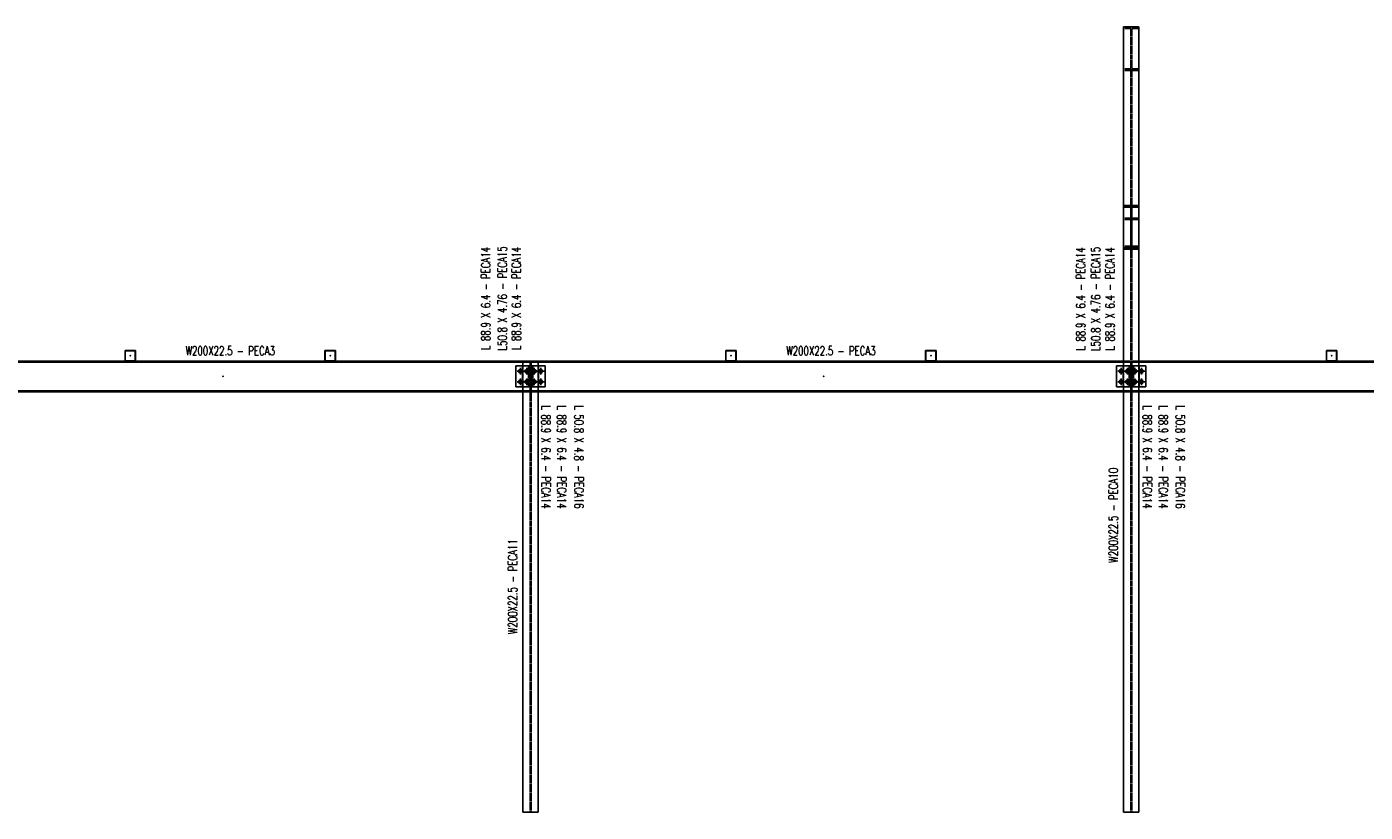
# Model space of a CAD drawing. Header units: feet. Extents: x 8647 to 79957, y -13328 to 10492.
# Tile 5 of 27: x 35435 to 44348, y 5259 to 10492. Entities that reach past the tile are written whole.
import ezdxf
from ezdxf.enums import TextEntityAlignment as Align

# ---------------------------------------------------------------- set-up
doc = ezdxf.new("R2010")
doc.units = ezdxf.units.FT
doc.header["$LTSCALE"] = 20
doc.header["$MEASUREMENT"] = 0
doc.linetypes.add('HIDDEN', pattern=[0.375, 0.25, -0.125])
doc.layers.get('0').update_dxf_attribs({"linetype": 'CONTINUOUS'})
for name, color, linetype in [('FORIR', 4, 'CONTINUOUS'), ('G', 3, 'CONTINUOUS'), ('TR', 6, 'HIDDEN'), ('TXT1', 7, 'CONTINUOUS')]:
    doc.layers.add(name, color=color, linetype=linetype)
doc.styles.add('1', font='romans', dxfattribs={"width": 0.7, "height": 30})

# ---------------------------------------------------------------- blocks, each defined once
blk = doc.blocks.new('M16')
for p, q in [((-22.2, 0), (22.2, 0)), ((0, -22.2), (0, 22.2))]:
    blk.add_line(p, q)
at = {"color": 4, "const_width": 12.3}
blk.add_lwpolyline([(0, -6.1, 1), (0, 6.1, 1)], format="xyb", dxfattribs=at)
blk.add_circle((0, 0), 12.3)
at = {"flags": 1}
blk.add_attdef('TOLE', (16.7, -8.3), '', height=5.26, dxfattribs=at)
blk = doc.blocks.new('MS')
at = {"color": 6}
for p, q in [((-4.7, 22.8), (4.7, 32.1)), ((-4.7, 32.1), (4.7, 22.8)), ((-4.7, -22.8), (4.7, -32.1)), ((-4.7, -32.1), (4.7, -22.8))]:
    blk.add_line(p, q, dxfattribs=at)
at = {"color": 3}
blk.add_line((0, -32.1), (0, 32.1), dxfattribs=at)
at = {"flags": 1}
for tag, p, height in [('DIAM', (0, 0), 8.01), ('AVAN', (1.3, -18.2), 5.26), ('TOLE', (1.3, -9.7), 5.26), ('DIET', (1.3, -24.6), 5.26)]:
    blk.add_attdef(tag, p, '', height=height, dxfattribs=at)
blk = doc.blocks.new('3D_INFOM')
blk.add_point((0, 0))
at = {"layer": 'FORIR', "flags": 1}
for tag, p in [('MARK', (7.55, -4.31)), ('NUM_DIS', (7.55, -11.68)), ('NOT_PEZ', (45.73, -11.68)), ('QTA_PEZ', (7.55, -18.55)), ('TIP_PEZ', (45.73, -18.55)), ('TRA_PEZ', (7.55, -26.33)), ('COS_PEZ', (45.73, -26.33)), ('DES_PEZ', (7.55, -33.75))]:
    blk.add_attdef(tag, p, '', height=5, dxfattribs=at)
blk = doc.blocks.new('3D_INFOB')
blk.add_point((0, 0))
at = {"layer": 'FORIR', "flags": 1}
for tag, p in [('BOLT', (7.6, -4.3)), ('SPEC', (7.6, -19.3)), ('CLASS', (7.6, -12)), ('IDF_PEZ', (7.6, -27.1))]:
    blk.add_attdef(tag, p, '', height=5.26, dxfattribs=at)

msp = doc.modelspace()

# ---------------------------------------------------------------- linework, layer by layer
at = {"layer": 'G'}
for p, q in [((42739.1, 10492.1), (42841.1, 10492.1)), ((42739.1, 8232.2), (42739.1, 10492.1)), ((42841.1, 8232.2), (42841.1, 10492.1)), ((42739.1, 9301.9), (42841.1, 9301.9)), ((42739.1, 9290.6), (42787, 9290.6)), ((42787, 9021.9), (42787, 9290.6)), ((42793.2, 9021.9), (42793.2, 9290.6)), ((42793.2, 9290.6), (42841.1, 9290.6)), ((42739.1, 9021.9), (42841.1, 9021.9)), ((42739.1, 9010.6), (42841.1, 9010.6)), ((36089.5, 8335.2), (36159.5, 8335.2)), ((36089.5, 8265.2), (36089.5, 8335.2)), ((36091.4, 8333.3), (36157.6, 8333.3)), ((36091.4, 8267.1), (36091.4, 8333.3)), ((36157.6, 8267.1), (36157.6, 8333.3)), ((36159.5, 8265.2), (36159.5, 8335.2)), ((37420.7, 8335.2), (37490.7, 8335.2)), ((37420.7, 8265.2), (37420.7, 8335.2)), ((37422.6, 8267.1), (37422.6, 8333.3)), ((37422.6, 8333.3), (37488.8, 8333.3)), ((37488.8, 8267.1), (37488.8, 8333.3)), ((37490.7, 8265.2), (37490.7, 8335.2)), ((40089.5, 8335.2), (40159.5, 8335.2)), ((40089.5, 8265.2), (40089.5, 8335.2)), ((40091.4, 8267.1), (40091.4, 8333.3)), ((40091.4, 8333.3), (40157.6, 8333.3)), ((40157.6, 8267.1), (40157.6, 8333.3)), ((40159.5, 8265.2), (40159.5, 8335.2)), ((41420.7, 8335.2), (41490.7, 8335.2)), ((41420.7, 8265.2), (41420.7, 8335.2)), ((41422.6, 8333.3), (41488.8, 8333.3)), ((41422.6, 8267.1), (41422.6, 8333.3)), ((41488.8, 8267.1), (41488.8, 8333.3)), ((41490.7, 8265.2), (41490.7, 8335.2)), ((44089.5, 8335.2), (44159.5, 8335.2)), ((44089.5, 8265.2), (44089.5, 8335.2)), ((44091.4, 8267.1), (44091.4, 8333.3)), ((44091.4, 8333.3), (44157.6, 8333.3)), ((44157.6, 8267.1), (44157.6, 8333.3)), ((44159.5, 8265.2), (44159.5, 8335.2)), ((34793.2, 8257.2), (38787, 8257.2)), ((36091.4, 8267.1), (36157.6, 8267.1)), ((37422.6, 8267.1), (37488.8, 8267.1)), ((38693, 8092.2), (38693, 8232.2)), ((38693, 8232.2), (38787, 8232.2)), ((38736, 8092.2), (38736, 8232.2)), ((38739.1, 8232.2), (38739.1, 8265.2)), ((38782.2, 8092.2), (38782.2, 8232.2)), ((38787, 8067.2), (38787, 8257.2)), ((38793.2, 8257.2), (42787, 8257.2)), ((38793.2, 8067.2), (38793.2, 8257.2)), ((38793.2, 8232.2), (38887.2, 8232.2)), ((38798, 8092.2), (38798, 8232.2)), ((38841.1, 8232.2), (38841.1, 8265.2)), ((38844, 8092.2), (38844, 8232.2)), ((38887.2, 8092.2), (38887.2, 8232.2)), ((40091.4, 8267.1), (40157.6, 8267.1)), ((41422.6, 8267.1), (41488.8, 8267.1)), ((42693, 8092.2), (42693, 8232.2)), ((42693, 8232.2), (42787, 8232.2)), ((42736, 8092.2), (42736, 8232.2)), ((42782.2, 8092.2), (42782.2, 8232.2)), ((42787, 8067.2), (42787, 8257.2)), ((42793.2, 8257.2), (46787, 8257.2)), ((42793.2, 8067.2), (42793.2, 8257.2)), ((42793.2, 8232.2), (42887.2, 8232.2)), ((42798, 8092.2), (42798, 8232.2)), ((42844, 8092.2), (42844, 8232.2)), ((42887.2, 8092.2), (42887.2, 8232.2)), ((44091.4, 8267.1), (44157.6, 8267.1)), ((8739.1, 8059.2), (60841.1, 8059.2)), ((34793.2, 8067.2), (38787, 8067.2)), ((38693, 8092.2), (38787, 8092.2)), ((38739.1, 5259.2), (38739.1, 8092.2)), ((38793.2, 8092.2), (38887.2, 8092.2)), ((38793.2, 8067.2), (42787, 8067.2)), ((38841.1, 5259.2), (38841.1, 8092.2)), ((42693, 8092.2), (42787, 8092.2)), ((42739.1, 5259.2), (42739.1, 8092.2)), ((42793.2, 8092.2), (42887.2, 8092.2)), ((42793.2, 8067.2), (46787, 8067.2)), ((42841.1, 5259.2), (42841.1, 8092.2)), ((38739.1, 5259.2), (38841.1, 5259.2)), ((42739.1, 5259.2), (42841.1, 5259.2))]:
    msp.add_line(p, q, dxfattribs=at)
at = {"layer": 'TR'}
for p, q in [((42739.1, 10480.8), (42787, 10480.8)), ((42787, 9290.6), (42787, 10480.8)), ((42793.2, 10480.8), (42841.1, 10480.8)), ((42793.2, 9290.6), (42793.2, 10480.8)), ((42739.1, 10212.1), (42787, 10212.1)), ((42739.1, 10200.7), (42841.1, 10200.7)), ((42793.2, 10212.1), (42841.1, 10212.1)), ((42739.1, 9216.6), (42841.1, 9216.6)), ((42739.1, 9209), (42787, 9209)), ((42793.2, 9209), (42841.1, 9209)), ((42739.1, 9029.5), (42787, 9029.5)), ((42787, 8257.2), (42787, 9021.9)), ((42793.2, 9029.5), (42841.1, 9029.5)), ((42793.2, 8257.2), (42793.2, 9021.9)), ((38739.1, 8092.2), (38739.1, 8232.2)), ((38775.6, 8092.2), (38775.6, 8232.2)), ((38775.6, 8205.7), (38782, 8205.7)), ((38782, 8092.2), (38782, 8232.2)), ((38782.2, 8205.7), (38798, 8205.7)), ((38787, 8257.2), (38787, 8265.2)), ((38793.2, 8257.2), (38793.2, 8265.2)), ((38798.2, 8092.2), (38798.2, 8232.2)), ((38798.2, 8205.7), (38804.6, 8205.7)), ((38804.6, 8092.2), (38804.6, 8232.2)), ((38841.1, 8092.2), (38841.1, 8232.2)), ((42739.1, 8092.2), (42739.1, 8232.2)), ((42775.6, 8092.2), (42775.6, 8232.2)), ((42775.6, 8205.7), (42782, 8205.7)), ((42782, 8092.2), (42782, 8232.2)), ((42782.2, 8205.7), (42798, 8205.7)), ((42798.2, 8092.2), (42798.2, 8232.2)), ((42798.2, 8205.7), (42804.6, 8205.7)), ((42804.6, 8092.2), (42804.6, 8232.2)), ((42841.1, 8092.2), (42841.1, 8232.2)), ((38775.6, 8188.7), (38782, 8188.7)), ((38775.6, 8135.7), (38782, 8135.7)), ((38775.6, 8118.7), (38782, 8118.7)), ((38782.2, 8188.7), (38798, 8188.7)), ((38782.2, 8135.7), (38798, 8135.7)), ((38782.2, 8118.7), (38798, 8118.7)), ((38798.2, 8188.7), (38804.6, 8188.7)), ((38798.2, 8135.7), (38804.6, 8135.7)), ((38798.2, 8118.7), (38804.6, 8118.7)), ((42775.6, 8188.7), (42782, 8188.7)), ((42775.6, 8135.7), (42782, 8135.7)), ((42775.6, 8118.7), (42782, 8118.7)), ((42782.2, 8188.7), (42798, 8188.7)), ((42782.2, 8135.7), (42798, 8135.7)), ((42782.2, 8118.7), (42798, 8118.7)), ((42798.2, 8188.7), (42804.6, 8188.7)), ((42798.2, 8135.7), (42804.6, 8135.7)), ((42798.2, 8118.7), (42804.6, 8118.7)), ((38787, 5259.2), (38787, 8067.2)), ((38793.2, 5259.2), (38793.2, 8067.2)), ((42787, 5259.2), (42787, 8067.2)), ((42793.2, 5259.2), (42793.2, 8067.2))]:
    msp.add_line(p, q, dxfattribs=at)
at = {"layer": 'TXT1', "color": 7}
msp.add_line((8739.1, 8265.2), (60841.1, 8265.2), dxfattribs=at)

# ---------------------------------------------------------------- block references
at = {"xscale": 10, "yscale": 10, "zscale": 10}
for p in [(42790.1, 9751.3), (36124.5, 8300.2), (37455.7, 8300.2), (40124.5, 8300.2), (41455.7, 8300.2), (44124.5, 8300.2), (36742.2, 8162.2), (38737.5, 8162.2), (38737.5, 8162.2), (38784.6, 8162.2), (38790.1, 8162.2), (38795.6, 8162.2), (38842.7, 8162.2), (38842.7, 8162.2), (40742.2, 8162.2), (42737.5, 8162.2), (42737.5, 8162.2), (42784.6, 8162.2), (42790.1, 8162.2), (42795.6, 8162.2), (42842.7, 8162.2), (42842.7, 8162.2), (42790.1, 7237.9), (38790.1, 6762.2)]:
    msp.add_blockref('3D_INFOM', p, dxfattribs=at)
for name, p in [('M16', (38722, 8197.2)), ('M16', (38765.1, 8197.2)), ('M16', (38815.1, 8197.2)), ('M16', (38858.2, 8197.2)), ('M16', (42722, 8197.2)), ('M16', (42765.1, 8197.2)), ('M16', (42815.1, 8197.2)), ('M16', (42858.2, 8197.2)), ('M16', (38722, 8127.2)), ('3D_INFOB', (38722, 8197.2)), ('3D_INFOB', (38722, 8127.2)), ('M16', (38765.1, 8127.2)), ('3D_INFOB', (38765.1, 8197.2)), ('3D_INFOB', (38765.1, 8127.2)), ('M16', (38815.1, 8127.2)), ('3D_INFOB', (38800.6, 8197.2)), ('3D_INFOB', (38800.6, 8197.2)), ('3D_INFOB', (38800.6, 8127.2)), ('3D_INFOB', (38800.6, 8127.2)), ('3D_INFOB', (38815.1, 8197.2)), ('3D_INFOB', (38815.1, 8127.2)), ('M16', (38858.2, 8127.2)), ('3D_INFOB', (38858.2, 8197.2)), ('3D_INFOB', (38858.2, 8127.2)), ('M16', (42722, 8127.2)), ('3D_INFOB', (42722, 8197.2)), ('3D_INFOB', (42722, 8127.2)), ('M16', (42765.1, 8127.2)), ('3D_INFOB', (42765.1, 8197.2)), ('3D_INFOB', (42765.1, 8127.2)), ('M16', (42815.1, 8127.2)), ('3D_INFOB', (42800.6, 8197.2)), ('3D_INFOB', (42800.6, 8197.2)), ('3D_INFOB', (42800.6, 8127.2)), ('3D_INFOB', (42800.6, 8127.2)), ('3D_INFOB', (42815.1, 8197.2)), ('3D_INFOB', (42815.1, 8127.2)), ('M16', (42858.2, 8127.2)), ('3D_INFOB', (42858.2, 8197.2)), ('3D_INFOB', (42858.2, 8127.2))]:
    msp.add_blockref(name, p)
for p, rotation in [((38778.8, 8197.2), 270), ((38784.6, 8197.2), 270), ((38790.1, 8197.2), 90), ((38795.6, 8197.2), 90), ((38801.4, 8197.2), 90), ((42778.8, 8197.2), 270), ((42784.6, 8197.2), 270), ((42790.1, 8197.2), 90), ((42795.6, 8197.2), 90), ((42801.4, 8197.2), 90), ((38778.8, 8127.2), 270), ((38784.6, 8127.2), 270), ((38790.1, 8127.2), 90), ((38795.6, 8127.2), 90), ((38801.4, 8127.2), 90), ((42778.8, 8127.2), 270), ((42784.6, 8127.2), 270), ((42790.1, 8127.2), 90), ((42795.6, 8127.2), 90), ((42801.4, 8127.2), 90)]:
    msp.add_blockref('MS', p, dxfattribs=dict(rotation=rotation))

# ---------------------------------------------------------------- texts
at = {"layer": 'TXT1', "color": 7, "style": '1', "width": 0.7}
for s, rotation, p in [('L 88.9 X 6.4 - PECA14', 90, (38540, 8682.4)), ('L50.8 X 4.76 - PECA15', 90, (38650.5, 8682.4)), ('L 88.9 X 6.4 - PECA14', 90, (38742.9, 8682.4)), ('L 88.9 X 6.4 - PECA14', 90, (42501.6, 8679.3)), ('L50.8 X 4.76 - PECA15', 90, (42601.8, 8679.3)), ('L 88.9 X 6.4 - PECA14', 90, (42696.6, 8679.3)), ('L 88.9 X 6.4 - PECA14', 270, (38845, 7625.4)), ('L 88.9 X 6.4 - PECA14', 270, (38950.2, 7625.4)), ('L 50.8 X 4.8 - PECA16', 270, (39064.4, 7625.4)), ('L 88.9 X 6.4 - PECA14', 270, (42850.1, 7625.4)), ('L 88.9 X 6.4 - PECA14', 270, (42955.3, 7625.4)), ('L 50.8 X 4.8 - PECA16', 270, (43069.5, 7625.4)), ('W200X22.5 - PECA10', 90, (42719.1, 7237.9)), ('W200X22.5 - PECA11', 90, (38719.1, 6762.2))]:
    msp.add_text(s, height=60, rotation=rotation, dxfattribs=at).set_placement(p, align=Align.BOTTOM_CENTER)
for p in [(36790.1, 8285.2), (40790.1, 8285.2)]:
    msp.add_text('W200X22.5 - PECA3', height=60, dxfattribs=at).set_placement(p, align=Align.BOTTOM_CENTER)

doc.saveas('drawing.dxf')
